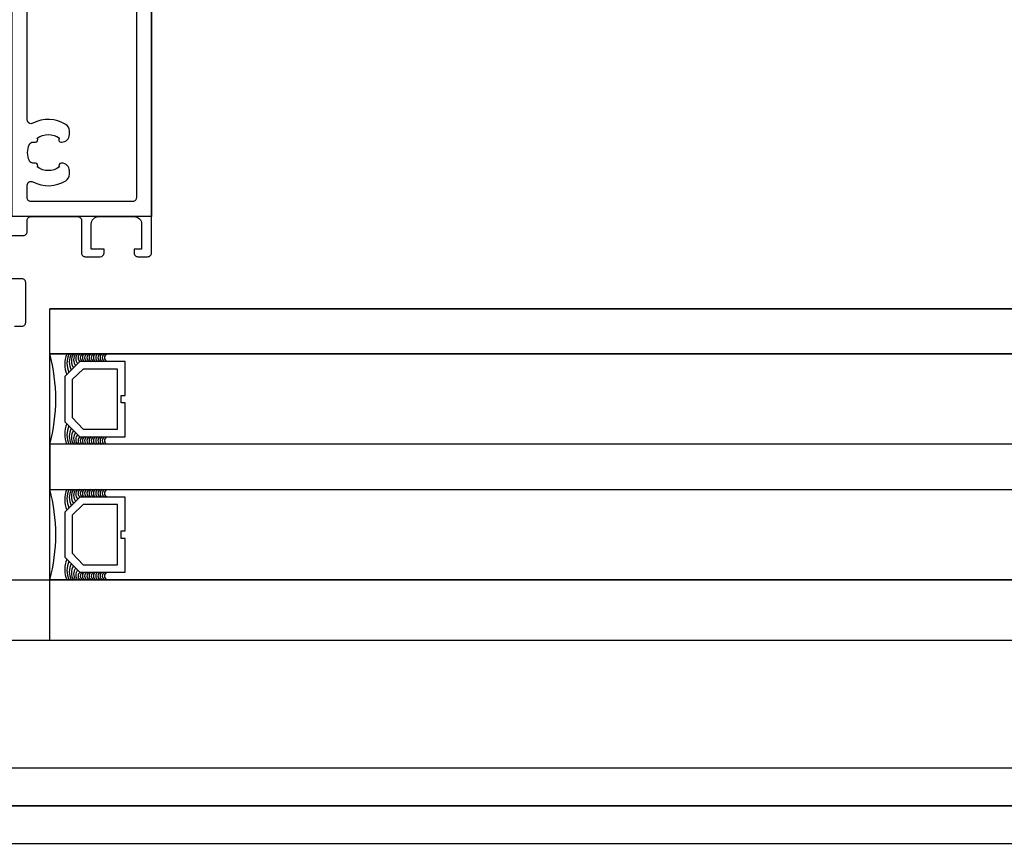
# Model space of a CAD drawing. Header units: millimetres. Extents: x 373037 to 682063, y 76092 to 274210.
# Tile 110 of 256: x 667734 to 667865, y 249592 to 249702. Entities that reach past the tile are written whole.
import ezdxf

# ---------------------------------------------------------------- set-up
doc = ezdxf.new("R2010")
doc.units = ezdxf.units.MM
doc.header["$LTSCALE"] = 100
doc.linetypes.add('ČÁRKOVANÁ', pattern=[19.05, 12.7, -6.35])
doc.layers.add('PUDORYS', color=253, linetype='CONTINUOUS')

msp = doc.modelspace()

# ---------------------------------------------------------------- linework, layer by layer
at = {"layer": 'PUDORYS', "color": 252, "true_color": 0x939598}
for p, q in [((668081.14, 249663.15), (667738.14, 249663.15)), ((667738.14, 249619.15), (667738.14, 249663.15)), ((667738.14, 249657.15), (668081.14, 249657.15)), ((668081.14, 249645.15), (667738.14, 249645.15)), ((667738.14, 249639.15), (668081.14, 249639.15)), ((668081.14, 249627.15), (667738.14, 249627.15)), ((667738.14, 249619.15), (668081.14, 249619.15))]:
    msp.add_line(p, q, dxfattribs=at)
at = {"layer": 'PUDORYS', "color": 252, "ltscale": 15, "true_color": 0x939598}
for points in [[(655036.64, 249592.15), (681616.64, 249592.15), (681616.64, 273272.15), (655036.64, 273272.15)], [(681611.64, 273267.15), (655041.64, 273267.15), (655041.64, 249597.15), (681611.64, 249597.15)], [(655063.64, 249619.15), (681589.64, 249619.15), (681589.64, 273245.15), (655063.64, 273245.15)], [(681581.64, 273237.15), (655071.64, 273237.15), (655071.64, 249627.15), (681581.64, 249627.15)], [(667751.65, 249675.4), (667733.15, 249675.4), (667733.15, 249794.07), (667751.65, 249794.07)], [(668081.14, 249657.15), (667738.14, 249657.15), (667738.14, 249663.15), (668081.14, 249663.15)], [(667738.14, 249639.15), (668081.14, 249639.15), (668081.14, 249645.15), (667738.14, 249645.15)]]:
    msp.add_lwpolyline(points, close=True, dxfattribs=at)
at = {"layer": 'PUDORYS', "color": 252, "linetype": 'ČÁRKOVANÁ', "ltscale": 5, "true_color": 0x939598}
for points in [[(681606.64, 249602.15), (655036.64, 249602.15), (655036.64, 273272.15), (681606.64, 273272.15)], [(681611.64, 249597.15), (655041.64, 249597.15), (655041.64, 273267.15), (681611.64, 273267.15)]]:
    msp.add_lwpolyline(points, close=True, dxfattribs=at)
at = {"layer": 'PUDORYS', "color": 252, "true_color": 0x939598}
for points in [[(667731.65, 249672.9), (667734.65, 249672.9, 0.414214), (667735.15, 249673.4), (667735.15, 249674.9, -0.414214), (667735.65, 249675.4), (667741.85, 249675.4, -0.414214), (667742.35, 249674.9), (667742.35, 249670.57, 0.414214), (667742.85, 249670.07), (667744.85, 249670.07, 0.414201), (667745.35, 249670.57), (667745.35, 249671.07), (667743.65, 249671.07), (667743.65, 249674.4, -0.414214), (667744.65, 249675.4), (667749.35, 249675.4, -0.414214), (667750.35, 249674.4), (667750.35, 249671.07), (667749.35, 249671.07), (667749.35, 249670.57, 0.41422), (667749.85, 249670.07), (667751.15, 249670.07, 0.414214), (667751.65, 249670.57), (667751.65, 249793.57, 0.414214)], [(667749.65, 249791.57), (667749.65, 249677.9, -0.414214), (667749.15, 249677.4), (667735.65, 249677.4, -0.414214), (667735.15, 249677.9), (667735.15, 249679.58, -0.565741), (667735.88, 249680.02, 0.267763), (667740.28, 249680.17, 0.258777), (667740.75, 249681.02), (667740.75, 249681.5, 0.414214), (667739.75, 249682.5), (667739.64, 249682.5, 0.64518), (667739.42, 249682.01, -0.341732), (667736.48, 249682.01, 0.64518), (667736.25, 249682.5), (667735.89, 249682.5, -0.298217), (667735.43, 249682.8, -0.208712), (667735.43, 249685, -0.298217), (667735.89, 249685.3), (667736.25, 249685.3, 0.64518), (667736.48, 249685.8, -0.341732), (667739.42, 249685.8, 0.64518), (667739.64, 249685.3), (667739.75, 249685.3, 0.414214), (667740.75, 249686.3), (667740.75, 249686.79, 0.258777), (667740.28, 249687.64, 0.267763), (667735.88, 249687.79, -0.565741), (667735.15, 249688.23), (667735.15, 249782.26, -0.565741)], [(667733.45, 249660.84), (667734.45, 249660.84, 0.414214), (667734.95, 249661.34), (667734.95, 249666.64, 0.414214), (667734.45, 249667.14), (667731.65, 249667.14, -0.414214)]]:
    msp.add_lwpolyline(points, format="xyb", dxfattribs=at)
for points in [[(667748.14, 249656.15), (667742.14, 249656.15), (667740.14, 249654.15), (667740.14, 249648.15), (667742.14, 249646.15), (667748.14, 249646.15), (667748.14, 249650.65), (667747.64, 249650.65), (667747.64, 249651.65), (667748.14, 249651.65)], [(667747.14, 249647.15), (667747.14, 249655.15), (667742.56, 249655.15), (667741.14, 249653.74), (667741.14, 249648.71), (667742.56, 249647.15)], [(667748.14, 249638.15), (667742.14, 249638.15), (667740.14, 249636.15), (667740.14, 249630.15), (667742.14, 249628.15), (667748.14, 249628.15), (667748.14, 249632.65), (667747.64, 249632.65), (667747.64, 249633.65), (667748.14, 249633.65)], [(667747.14, 249629.15), (667747.14, 249637.15), (667742.56, 249637.15), (667741.14, 249635.74), (667741.14, 249630.71), (667742.56, 249629.15)]]:
    msp.add_lwpolyline(points, close=True, dxfattribs=at)
for centre, radius, start, end in [((667716.25, 249651.15), 22.7, 344.6728, 15.3272), ((667743.69, 249655.8), 3.55, 157.591, 202.7062), ((667743.33, 249655.92), 2.9, 154.7048, 204.6933), ((667742.98, 249656.09), 2.25, 151.5972, 208.4727), ((667742.73, 249656.23), 1.71, 147.3143, 212.7051), ((667742.57, 249656.37), 1.26, 141.5004, 218.0344), ((667742.48, 249656.52), 0.879, 133.5036, 226.0051), ((667742.5, 249656.65), 0.596, 123.0366, 236.9634), ((667742.79, 249656.65), 0.596, 123.0366, 236.9634), ((667743.08, 249656.65), 0.596, 123.0366, 236.9634), ((667743.37, 249656.65), 0.596, 123.0366, 236.9634), ((667743.67, 249656.65), 0.596, 123.0366, 236.9634), ((667743.96, 249656.65), 0.596, 123.0366, 236.9634), ((667744.25, 249656.65), 0.596, 123.0366, 236.9634), ((667744.54, 249656.65), 0.596, 123.0366, 236.9634), ((667744.84, 249656.65), 0.596, 123.0366, 236.9634), ((667745.13, 249656.65), 0.596, 123.0366, 236.9634), ((667745.42, 249656.65), 0.596, 123.0366, 236.9634), ((667745.71, 249656.65), 0.596, 123.0366, 236.9634), ((667746.01, 249656.65), 0.596, 123.0366, 236.9634), ((667743.69, 249646.51), 3.55, 157.2938, 202.409), ((667743.33, 249646.39), 2.9, 155.3067, 205.2952), ((667742.98, 249646.22), 2.25, 151.5273, 208.4028), ((667742.73, 249646.08), 1.71, 147.2949, 212.6857), ((667742.57, 249645.94), 1.26, 141.9656, 218.4996), ((667742.48, 249645.79), 0.879, 133.9949, 226.4964), ((667742.5, 249645.65), 0.596, 123.0366, 236.9634), ((667742.79, 249645.65), 0.596, 123.0366, 236.9634), ((667743.08, 249645.65), 0.596, 123.0366, 236.9634), ((667743.37, 249645.65), 0.596, 123.0366, 236.9634), ((667743.67, 249645.65), 0.596, 123.0366, 236.9634), ((667743.96, 249645.65), 0.596, 123.0366, 236.9634), ((667744.25, 249645.65), 0.596, 123.0366, 236.9634), ((667744.54, 249645.65), 0.596, 123.0366, 236.9634), ((667744.84, 249645.65), 0.596, 123.0366, 236.9634), ((667745.13, 249645.65), 0.596, 123.0366, 236.9634), ((667745.42, 249645.65), 0.596, 123.0366, 236.9634), ((667745.71, 249645.65), 0.596, 123.0366, 236.9634), ((667746.01, 249645.65), 0.596, 123.0366, 236.9634), ((667716.25, 249633.15), 22.7, 344.6728, 15.3272), ((667743.69, 249637.8), 3.55, 157.591, 202.7062), ((667743.33, 249637.92), 2.9, 154.7048, 204.6933), ((667742.98, 249638.09), 2.25, 151.5972, 208.4727), ((667742.73, 249638.23), 1.71, 147.3143, 212.7051), ((667742.57, 249638.37), 1.26, 141.5004, 218.0344), ((667742.48, 249638.52), 0.879, 133.5036, 226.0051), ((667742.5, 249638.65), 0.596, 123.0366, 236.9634), ((667742.79, 249638.65), 0.596, 123.0366, 236.9634), ((667743.08, 249638.65), 0.596, 123.0366, 236.9634), ((667743.37, 249638.65), 0.596, 123.0366, 236.9634), ((667743.67, 249638.65), 0.596, 123.0366, 236.9634), ((667743.96, 249638.65), 0.596, 123.0366, 236.9634), ((667744.25, 249638.65), 0.596, 123.0366, 236.9634), ((667744.54, 249638.65), 0.596, 123.0366, 236.9634), ((667744.84, 249638.65), 0.596, 123.0366, 236.9634), ((667745.13, 249638.65), 0.596, 123.0366, 236.9634), ((667745.42, 249638.65), 0.596, 123.0366, 236.9634), ((667745.71, 249638.65), 0.596, 123.0366, 236.9634), ((667746.01, 249638.65), 0.596, 123.0366, 236.9634), ((667743.69, 249628.51), 3.55, 157.2938, 202.409), ((667743.33, 249628.39), 2.9, 155.3067, 205.2952), ((667742.98, 249628.22), 2.25, 151.5273, 208.4028), ((667742.73, 249628.08), 1.71, 147.2949, 212.6857), ((667742.57, 249627.94), 1.26, 141.9656, 218.4996), ((667742.48, 249627.79), 0.879, 133.9949, 226.4964), ((667742.5, 249627.65), 0.596, 123.0366, 236.9634), ((667742.79, 249627.65), 0.596, 123.0366, 236.9634), ((667743.08, 249627.65), 0.596, 123.0366, 236.9634), ((667743.37, 249627.65), 0.596, 123.0366, 236.9634), ((667743.67, 249627.65), 0.596, 123.0366, 236.9634), ((667743.96, 249627.65), 0.596, 123.0366, 236.9634), ((667744.25, 249627.65), 0.596, 123.0366, 236.9634), ((667744.54, 249627.65), 0.596, 123.0366, 236.9634), ((667744.84, 249627.65), 0.596, 123.0366, 236.9634), ((667745.13, 249627.65), 0.596, 123.0366, 236.9634), ((667745.42, 249627.65), 0.596, 123.0366, 236.9634), ((667745.71, 249627.65), 0.596, 123.0366, 236.9634), ((667746.01, 249627.65), 0.596, 123.0366, 236.9634)]:
    msp.add_arc(centre, radius, start, end, dxfattribs=at)

doc.saveas('drawing.dxf')
